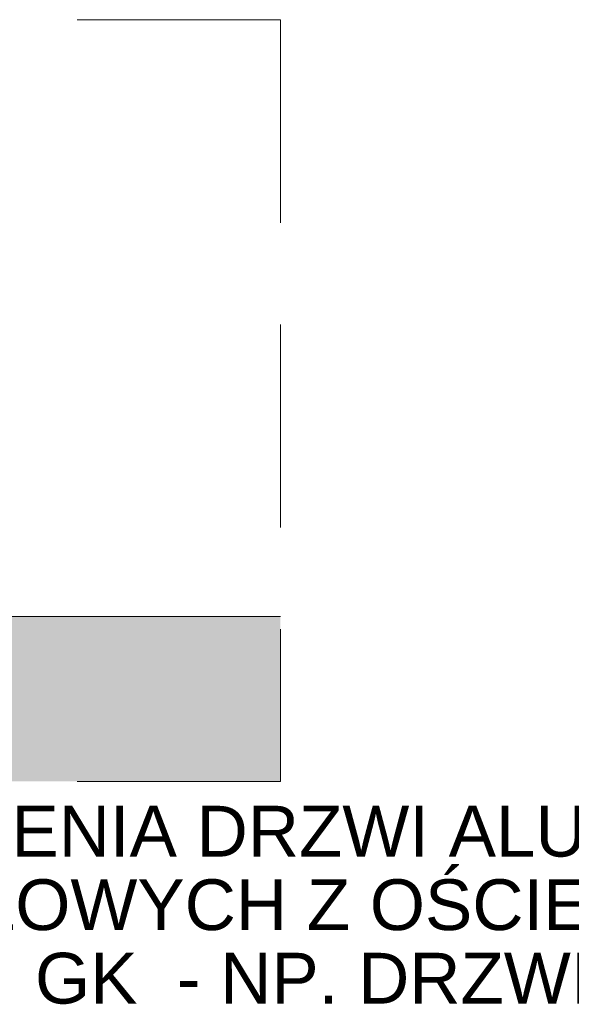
# Paper-space layout 'AD-02 DETAL MONTAŻU DRZWI' of a CAD drawing. Header units: millimetres. Extents: x 0 to 594, y 0 to 550.
# Tile 60 of 99: x 137 to 181, y 284 to 361. Entities that reach past the tile are written whole.
import ezdxf
from ezdxf.xclip import XClip

# ---------------------------------------------------------------- set-up
doc = ezdxf.new("R2010")
doc.units = ezdxf.units.MM
doc.header["$MEASUREMENT"] = 0
doc.header["$XCLIPFRAME"] = 0
doc.linetypes.add('przerywama detal', pattern=[120, 80, -40])
doc.layers.add('0_Nr_pióra__249', color=7, linetype='Continuous', lineweight=5, true_color=0x191919)
doc.layers.add('A_stolarka_Nr_pióra__10', color=7, linetype='Continuous', lineweight=13, true_color=0x4b4b4b)
doc.layers.add('A_stolarka_Nr_pióra__1', color=7, linetype='Continuous', lineweight=20)
doc.layers.add('A_strop', color=7, linetype='Continuous')
doc.styles.add('STYL_AUTOMATYCZNY_4', font='arial.ttf')

# ---------------------------------------------------------------- blocks, each defined once
blk = doc.blocks.new('Rysunek_1_1', base_point=(-46422.798, -26825.258))
at = {"layer": 'A_strop', "linetype": 'Continuous', "lineweight": 0, "true_color": 0x000000}
blk.add_hatch(color=18, dxfattribs=at).paths.add_polyline_path([(157.585, 314.095), (97.585, 314.095), (97.585, 301.094), (157.585, 301.094)])
at = {"layer": 'A_stolarka_Nr_pióra__1', "color": 7, "linetype": 'Continuous', "lineweight": 20, "ltscale": 0.2}
blk.add_line((157.585, 314.095), (97.585, 314.095), dxfattribs=at)
at = {"layer": 'A_stolarka_Nr_pióra__10', "color": 251, "linetype": 'przerywama detal', "lineweight": 13, "ltscale": 0.2, "true_color": 0x4b4b4b}
for p, q in [((157.585, 361.094), (97.585, 361.094)), ((157.585, 361.094), (157.585, 301.094)), ((157.585, 301.094), (97.585, 301.094))]:
    blk.add_line(p, q, dxfattribs=at)
at = {"layer": '0_Nr_pióra__249', "color": 250, "linetype": 'Continuous', "lineweight": 5, "true_color": 0x191919, "insert": (97.585, 283.541), "char_height": 4, "width": 185.08782, "attachment_point": 7, "line_spacing_factor": 0.868291, "style": 'STYL_AUTOMATYCZNY_4'}
blk.add_mtext('\\A1;{\\pql;\\fArial|b0|i0|c238|p0;\\W1.000000;DETAL OSADZENIA DRZWI ALUMINIOWYCH EI30 DWUSKRZYDŁOWYCH Z OŚCIEŻNICĄ BLOKOWĄ W ŚCIANIE SYSTEMOWEJ GK  - NP. DRZWI D24}', dxfattribs=at)

psp = doc.layouts.new('AD-02 DETAL MONTAŻU DRZWI')

# ---------------------------------------------------------------- block references
at = {"color": 37, "linetype": 'Continuous', "lineweight": 5, "true_color": 0x656532}
ref = psp.add_blockref('Rysunek_1_1', (-46422.798, -26825.258), dxfattribs=at)
XClip(ref).set_block_clipping_path([(39.90003743, 274.842170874), (528.4304887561, 524.007291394)])

doc.saveas('drawing.dxf')
